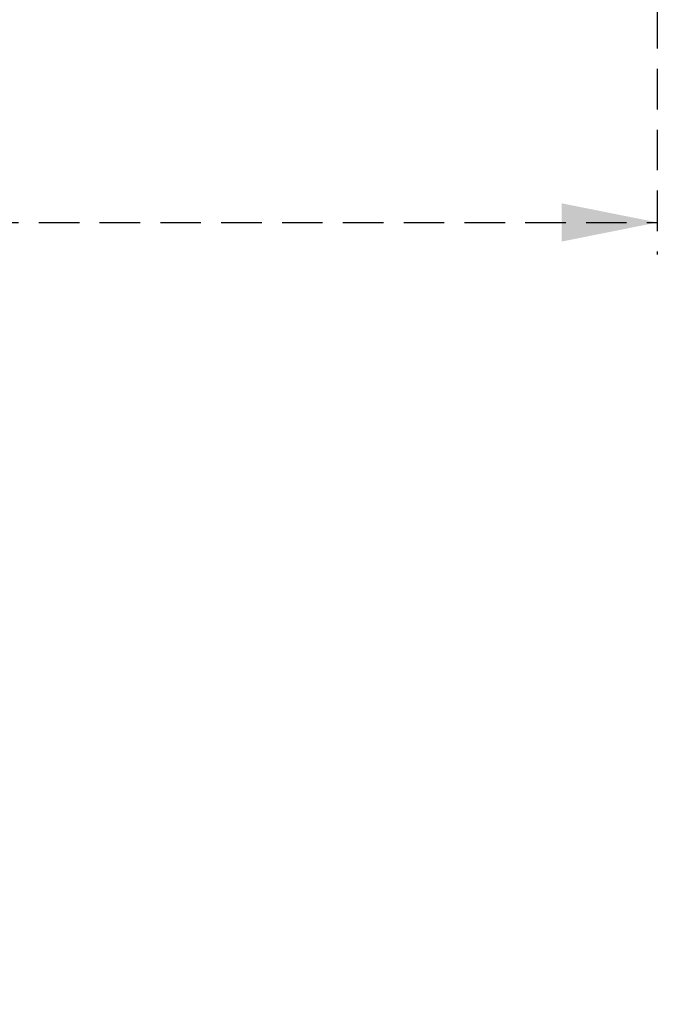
# Model space of a CAD drawing. Header units: millimetres. Extents: x 9 to 583, y 10 to 410.
# Tile 83 of 122: x 480 to 500, y 97 to 128. Entities that reach past the tile are written whole.
import ezdxf

# ---------------------------------------------------------------- set-up
doc = ezdxf.new("R2010")
doc.units = ezdxf.units.MM
doc.linetypes.add('HIDDEN', pattern=[1.905, 1.27, -0.635])
doc.layers.add('DEFAULT_2', color=5, linetype='HIDDEN')
doc.styles.add('SLDTEXTSTYLE0', font='TXT', dxfattribs={"width": 0.605})
doc.dimstyles.new('SLDDIMSTYLE0', dxfattribs={"dimtxt": 5, "dimasz": 3, "dimexe": 0, "dimexo": 0.0625, "dimgap": 1.25, "dimtad": 1, "dimlfac": 5, "dimrnd": 1e-09, "dimzin": 12, "dimdsep": 46, "dimtxsty": 'SLDTEXTSTYLE0', "dimsah": 1, "dimcen": 0.09, "dimadec": 0, "dimazin": 3, "dimtfac": 1, "dimtofl": 0, "dimtmove": 0, "dimatfit": 3, "dimfxl": 0, "dimfrac": 2, "dimtolj": 1, "dimtzin": 12, "dimarcsym": 0})

# ---------------------------------------------------------------- blocks, each defined once
blk = doc.blocks.new('_D_3')
at = {"layer": 'DEFAULT_2'}
for p, q in [((372.063, 133.622), (372.062, 120.193)), ((500.023, 133.612), (500.022, 120.183)), ((372.062, 121.193), (500.022, 121.183))]:
    blk.add_line(p, q, dxfattribs=at)
for points in [[(372.062, 121.193), (375.062, 120.593), (375.062, 121.793)], [(500.022, 121.183), (497.022, 121.783), (497.022, 120.583)]]:
    blk.add_solid(points, dxfattribs=at)
at = {"layer": 'DEFAULT_2', "char_height": 5, "attachment_point": 1, "rotation": 359.9955, "style": 'SLDTEXTSTYLE0'}
for s, insert in [('639.8', (427.864, 127.637)), ('(mounting hole distance)', (398.846, 119.965))]:
    blk.add_mtext(s, dxfattribs=dict(at, insert=insert))

msp = doc.modelspace()

# ---------------------------------------------------------------- dimensions: what is measured, and where the dimension line sits
at = {"layer": 'DEFAULT_2'}
dim = msp.add_linear_dim(base=(500.0212, 113.5122), p1=(372.0629, 134.2218), p2=(500.0229, 134.2118), angle=359.99552, dimstyle='SLDDIMSTYLE0', dxfattribs=at)
dim.commit()
dim.dimension.update_dxf_attribs({"geometry": '_D_3', "text_midpoint": (436.4562, 113.5172), "dimtype": 160})

doc.saveas('drawing.dxf')
